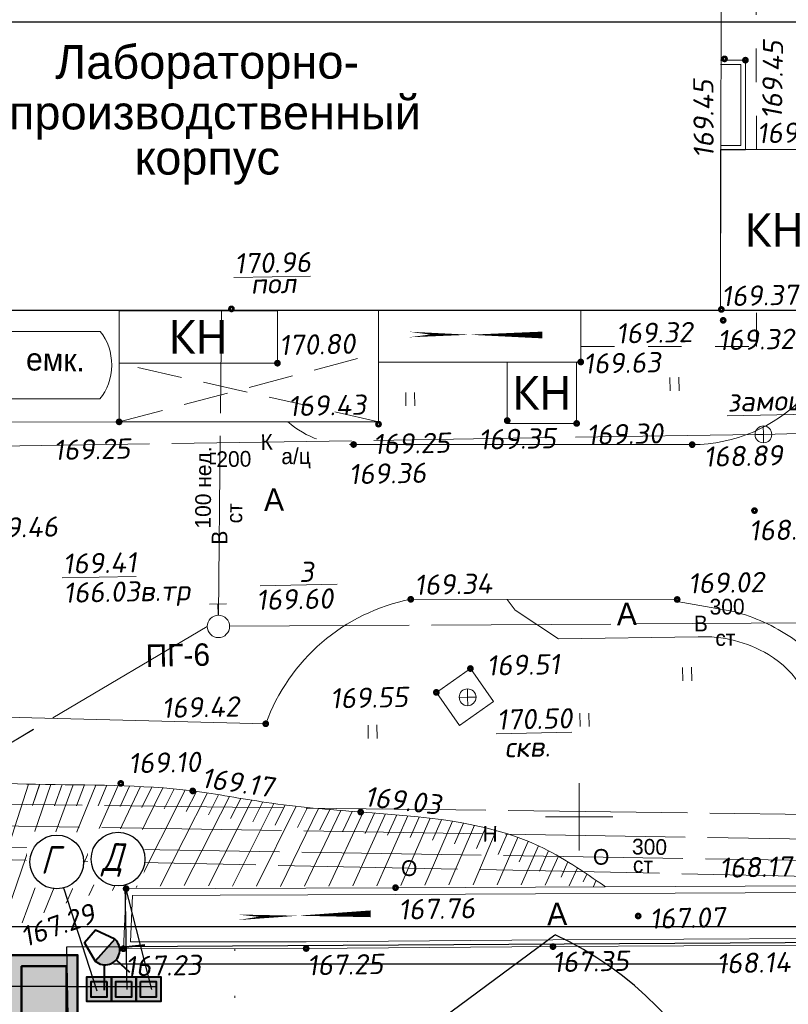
# Model space of a CAD drawing. Header units: millimetres. Extents: x 528565 to 529698, y -48331 to -46821.
# Tile 33 of 53: x 528957 to 528992, y -47315 to -47271. Entities that reach past the tile are written whole.
import ezdxf
from ezdxf.enums import TextEntityAlignment as Align

# ---------------------------------------------------------------- set-up
doc = ezdxf.new("R2010")
doc.units = ezdxf.units.MM
for name, pattern in [('LU023', [3, 2, -1]), ('LU024', [3, 1.5, -1.5]), ('LU1962', [2.1, 0.1, -2]), ('LU197', [9, 8, -1])]:
    doc.linetypes.add(name, pattern=pattern)
doc.layers.get('Defpoints').update_dxf_attribs({"color": 140})
for name, color, linetype, lineweight in [('!ПОС_траншея', 42, 'Continuous', 40), ('02 План', 7, 'Continuous', 25), ('KANALIZACIA', 1, 'LU197', 13), ('MATERIALOPROWOD', 7, 'LU197', 13), ('OTMETKI', 7, 'Continuous', 13), ('setka', 5, 'Continuous', 0), ('TEXT', 7, 'Continuous', 13), ('TOPOGRAFIA', 7, 'Continuous', 13), ('WODOPROWOD', 150, 'LU197', 13), ('ZDANIA', 7, 'Continuous', 15), ('Уличн.ограждение', 172, 'FENCELINE1', 50)]:
    doc.layers.add(name, color=color, linetype=linetype, lineweight=lineweight)
doc.layers.add('03_Здания и строения', color=7, linetype='Continuous')
doc.styles.add('GOST 2.304', font='CS_Gost2304.shx', dxfattribs={"oblique": 15})
doc.styles.add('R-131', font='trebuc.ttf')
doc.styles.add('SIMPLEX', font='arial.ttf')
doc.styles.add('SIMPLEX_K', font='txt')
doc.styles.get("Standard").update_dxf_attribs({"font": 'arial.ttf'})
doc.styles.add('Standard_k', font='simplex.shx', dxfattribs={"oblique": 10})
doc.linetypes.add('FENCELINE1', pattern='A,6.35,-2.54,[133,ltypeshp.shx,S=2.54,R=0,X=-2.54,Y=0],-2.54,25.4', length=36.83)
doc.linetypes.add('g5_474_2b', pattern='A,1,-0.25,[33,GUGK_2005.shx,S=1,R=0,X=0,Y=0],-0.25,1', length=2.5)
doc.linetypes.add('LUTT008aa', pattern='A,2,[133,ltypeshp.shx,S=0.5,R=0,X=-1,Y=0],0,[130,ltypeshp.shx,S=0.5,R=0,X=-0.5,Y=0.5],-0.001,["*",Standard,S=1,R=0,X=-0.831,Y=-0.5],2', length=4.001)
doc.linetypes.add('MyLine', pattern='A,5,-1,["ЭлС",Standard,S=1,R=0,X=0,Y=-0.5],-4', length=10)
doc.linetypes.add('пути', pattern='A,3.81,[130,ltypeshp.shx,S=6.35,R=0,X=0,Y=0],3.81', length=7.62)
doc.dimstyles.new('ISO-25', dxfattribs={"dimtxt": 2.5, "dimasz": 2.5, "dimexe": 1.25, "dimexo": 0.625, "dimtad": 1, "dimtxsty": 'Standard', "dimcen": 2.5, "dimadec": 0, "dimazin": 0, "dimtfac": 1, "dimtmove": 0, "dimatfit": 3, "dimfxl": 0, "dimarcsym": 0})

# ---------------------------------------------------------------- blocks, each defined once
blk = doc.blocks.new('Pk_blok')
at = {"color": 0, "linetype": 'Continuous', "lineweight": 13, "const_width": 0.25}
blk.add_lwpolyline([(-0.175, 0, 1), (0.175, 0, 1)], format="xyb", close=True, dxfattribs=at)
blk = doc.blocks.new('KK_blok')
at = {"color": 0, "linetype": 'Continuous', "lineweight": 13}
for q in [(-0.75, 0), (0, 0.75), (0, -0.75), (0.75, 0)]:
    blk.add_line((0, 0), q, dxfattribs=at)
blk.add_circle((0, 0), 0.75, dxfattribs=at)
blk = doc.blocks.new('PG_blok')
at = {"color": 0, "linetype": 'Continuous', "lineweight": 13}
for p, q in [((-0.75, 2), (0.75, 2)), ((0, 1), (0, 2))]:
    blk.add_line(p, q, dxfattribs=at)
blk.add_circle((0, 0), 1, dxfattribs=at)
blk = doc.blocks.new('U401t')
at = {"layer": 'TOPOGRAFIA'}
for p, q in [((-0.4, 0), (-0.4, 1.2)), ((0.4, 0), (0.4, 1.2))]:
    blk.add_line(p, q, dxfattribs=at)
blk = doc.blocks.new('U095')
at = {"layer": 'TOPOGRAFIA'}
blk.add_lwpolyline([(1, -2.25), (9, -2.25, 0.444444), (9, 2.25), (1, 2.25, 0.444444)], format="xyb", close=True, dxfattribs=at)
blk = doc.blocks.new('Setka_blok')
at = {"color": 0, "linetype": 'Continuous', "lineweight": 0}
for p, q in [((0, -3), (0, 3)), ((-3, 0), (3, 0))]:
    blk.add_line(p, q, dxfattribs=at)
blk = doc.blocks.new('A$C7B8D562C')
at = {"layer": 'KANALIZACIA'}
for p, q in [((76.962, 65.357), (51.648, 64.775)), ((51.273, 64.769), (7.723, 64.103))]:
    blk.add_line(p, q, dxfattribs=at)
at = {"layer": 'MATERIALOPROWOD'}
for p, q in [((75.262, 47.562), (12.3, 48.356)), ((75.149, 46.379), (11.014, 47.434))]:
    blk.add_line(p, q, dxfattribs=at)
at = {"layer": 'MATERIALOPROWOD', "flags": 128}
for points in [[(75.058, 45.427), (9.997, 46.499), (10.047, 70.253)], [(9.308, 70.204), (9.234, 45.989), (74.982, 44.629)]]:
    blk.add_lwpolyline(points, dxfattribs=at)
at = {"layer": 'TOPOGRAFIA'}
for p, q in [((18.878, 49.185), (16.606, 42.201)), ((19.878, 49.167), (17.614, 42.568)), ((19.378, 49.175), (19.061, 48.226)), ((20.378, 49.161), (20.042, 48.219)), ((20.878, 49.155), (18.597, 42.999)), ((21.878, 49.14), (19.569, 43.452)), ((22.877, 49.117), (20.554, 43.877)), ((21.378, 49.148), (21.016, 48.216)), ((23.877, 49.077), (21.571, 44.219)), ((22.378, 49.13), (21.987, 48.21)), ((24.874, 49.014), (22.62, 44.44)), ((23.377, 49.1), (22.96, 48.191)), ((25.87, 48.919), (23.685, 44.569)), ((24.376, 49.049), (23.94, 48.149)), ((26.861, 48.788), (24.755, 44.637)), ((25.373, 48.971), (24.927, 48.076)), ((26.366, 48.858), (25.916, 47.966)), ((27.849, 48.631), (25.828, 44.66)), ((28.835, 48.468), (26.901, 44.656)), ((27.355, 48.711), (26.902, 47.82)), ((28.342, 48.549), (27.889, 47.657)), ((29.824, 48.32), (27.974, 44.641)), ((29.329, 48.391), (28.878, 47.498)), ((30.817, 48.197), (29.046, 44.63)), ((30.32, 48.255), (29.873, 47.361)), ((31.812, 48.095), (30.119, 44.626)), ((31.314, 48.144), (30.872, 47.247)), ((32.808, 48.008), (31.192, 44.628)), ((32.31, 48.05), (31.875, 47.15)), ((33.805, 47.93), (32.265, 44.634)), ((33.306, 47.969), (32.879, 47.064)), ((34.802, 47.853), (33.338, 44.643)), ((34.303, 47.892), (33.884, 46.984)), ((35.798, 47.768), (34.411, 44.655)), ((35.3, 47.812), (34.889, 46.901)), ((36.793, 47.662), (35.483, 44.668)), ((36.296, 47.718), (35.892, 46.803)), ((37.783, 47.526), (36.556, 44.68)), ((37.289, 47.599), (36.89, 46.681)), ((38.276, 47.442), (37.881, 46.524)), ((38.767, 47.347), (37.629, 44.691)), ((39.739, 47.113), (38.702, 44.697)), ((39.255, 47.237), (38.861, 46.318)), ((40.219, 46.971), (39.822, 46.053)), ((40.692, 46.811), (39.775, 44.697)), ((41.159, 46.632), (40.758, 45.716)), ((41.617, 46.432), (40.848, 44.689)), ((42.065, 46.21), (41.658, 45.297)), ((42.504, 45.97), (41.92, 44.673)), ((42.934, 45.716), (42.626, 45.034)), ((43.357, 45.449), (42.993, 44.651)), ((43.775, 45.175), (43.616, 44.828)), ((44.189, 44.895), (44.066, 44.625))]:
    blk.add_line(p, q, dxfattribs=at)
for points, format in [([(55.486, 103.673), (55.486, 103.673), (55.439, 71.319, -0.411977), (48.471, 64.318), (33.376, 64.323)], "xyb"), ([(47.888, 57.399), (35.924, 57.423, 0.262663), (29.459, 51.873), (8.017, 52.417)], "xyb"), ([(43.644, 32.815), (42.623, 32.837), (42.597, 35.74), (48.227, 35.871), (49.792, 35.948, 0.286424), (53.342, 38.412, 0.139024), (53.9, 42.688), (53.918, 51.372, 0.266229), (51.87, 54.964, 0.144105), (48.732, 55.752), (42.505, 55.654), (40.578, 56.945), (40.222, 57.414)], "xyb"), ([(43.651, 32.815), (43.667, 34.366), (44.775, 34.699), (50.103, 34.774, 0.2139), (52.902, 36.077, 0.062848), (54.637, 38.679, 0.067734), (55.011, 42.536), (54.982, 51.853, 0.25009), (52.907, 55.713, 0.081568), (50.332, 56.877), (47.804, 57.327)], "xyb"), ([(34.137, 43.402, 0.3, 0.05, 0), (31.434, 43.331, 0.6, 0, 0), (29.139, 43.27, 0, 0, 0)], "xyseb")]:
    blk.add_lwpolyline(points, format=format, dxfattribs=at)
at = {"layer": 'TOPOGRAFIA', "linetype": 'LU024'}
for points in [[(51.334, 77.473), (51.327, 89.542)], [(43.503, 68.695), (51.338, 68.699), (51.337, 70.299)]]:
    blk.add_lwpolyline(points, dxfattribs=at)
at = {"layer": 'TOPOGRAFIA'}
for points in [[(49.731, 81.456), (50.846, 81.456), (50.848, 77.456), (49.734, 77.456)], [(49.732, 81.256), (50.646, 81.256), (50.648, 77.656), (49.733, 77.656)], [(53.941, 41.998), (42.265, 41.941), (31.26, 41.856), (23.111, 41.847), (23.232, 44.523), (35.246, 44.567), (53.958, 44.657)], [(53.94, 42.298), (42.263, 42.241), (31.259, 42.156), (23.425, 42.147), (23.519, 44.224), (35.247, 44.267), (53.959, 44.357)]]:
    blk.add_lwpolyline(points, dxfattribs=at)
for points in [[(22.92, 65.333), (22.917, 70.284), (34.484, 70.29), (34.486, 65.339)], [(43.503, 68.001), (43.502, 70.295), (34.484, 70.29), (34.485, 67.996)], [(38.584, 54.337), (37.065, 53.273), (38.098, 51.799), (39.617, 52.863)]]:
    blk.add_lwpolyline(points, close=True, dxfattribs=at)
at = {"layer": 'TOPOGRAFIA', "linetype": 'LUTT008aa', "lineweight": 20}
blk.add_lwpolyline([(8.017, 65.326), (22.92, 65.333)], dxfattribs=at)
at = {"layer": 'TOPOGRAFIA', "linetype": 'LU024'}
blk.add_lwpolyline([(33.376, 64.323, -0.195816), (30.442, 65.337, -0.195816)], format="xyb", dxfattribs=at)
at = {"layer": 'TOPOGRAFIA', "linetype": 'LU1962', "lineweight": 20}
blk.add_lwpolyline([(28.087, 41.852), (28.052, 31.164), (28.052, 31.164)], dxfattribs=at)
at = {"layer": 'TOPOGRAFIA'}
blk.add_open_spline([(44.602, 44.612), (43.64, 45.273), (40.433, 47.477), (34.936, 47.824), (29.775, 48.257), (24.993, 49.191), (19.368, 49.097), (13.582, 49.4), (9.844, 49.398), (8.28, 49.454), (8.017, 49.464)], degree=3, knots=[0, 0, 0, 0, 3.466281, 11.562768, 15.805545, 19.114148, 26.122523, 32.599197, 36.519183, 37.311915, 37.311915, 37.311915, 37.311915], dxfattribs=at)
at = {"layer": 'WODOPROWOD'}
for p, q in [((27.352, 56.716), (27.485, 70.286)), ((26.847, 56.214), (8.017, 45.057)), ((27.847, 56.219), (69.868, 56.467))]:
    blk.add_line(p, q, dxfattribs=at)
at = {"layer": 'ZDANIA'}
blk.add_lwpolyline([(8.017, 70.277), (49.737, 70.298), (49.945, 166.427)], dxfattribs=at)
for points in [[(49.737, 70.298), (54.529, 70.301), (54.525, 77.474), (49.734, 77.472)], [(29.979, 67.949), (29.978, 70.288), (22.917, 70.284), (22.918, 67.946)], [(43.321, 65.263), (43.32, 68), (40.222, 67.999), (40.224, 65.261)]]:
    blk.add_lwpolyline(points, close=True, dxfattribs=at)
at = {"layer": 'ZDANIA', "lineweight": 13}
blk.add_lwpolyline([(41.789, 69.205, 0.3, 0.05, 0), (39.084, 69.215, 0.6, 0, 0), (36.789, 69.224, 0, 0, 0)], format="xyseb", dxfattribs=at)
at = {"layer": 'ZDANIA', "linetype": 'LU023', "flags": 128}
for points in [[(22.92, 65.333), (34.485, 68.398)], [(34.486, 65.339), (22.918, 67.946)]]:
    blk.add_lwpolyline(points, dxfattribs=at)
at = {"layer": 'OTMETKI', "linetype": 'Continuous'}
for p, xscale, yscale, zscale, rotation in [((49.914, 81.514), 0.50000486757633, 0.50000486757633, 0.50000486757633, 1.173488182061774), ((50.846, 81.456), 0.50000486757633, 0.50000486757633, 0.50000486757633, 1.173488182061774), ((27.929, 70.369), 0.50000486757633, 0.50000486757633, 0.50000486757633, 1.173488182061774), ((49.773, 70.344), 0.50000486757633, 0.50000486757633, 0.50000486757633, 1.173488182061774), ((49.854, 69.86), 0.5000048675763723, 0.5000048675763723, 0.5000048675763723, 250.9950757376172), ((29.979, 67.949), 0.5000048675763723, 0.5000048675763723, 0.5000048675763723, 250.9950757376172), ((43.503, 68.001), 0.5000048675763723, 0.5000048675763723, 0.5000048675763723, 250.9950757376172), ((22.92, 65.333), 0.5000048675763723, 0.5000048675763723, 0.5000048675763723, 250.9950757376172), ((34.486, 65.231), 0.5000048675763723, 0.5000048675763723, 0.5000048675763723, 250.9950757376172), ((40.224, 65.389), 0.5000048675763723, 0.5000048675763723, 0.5000048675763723, 250.9950757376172), ((43.321, 65.263), 0.5000048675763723, 0.5000048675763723, 0.5000048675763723, 250.9950757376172), ((33.376, 64.323), 0.50000486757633, 0.50000486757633, 0.50000486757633, 1.173488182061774), ((48.471, 64.318), 0.50000486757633, 0.50000486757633, 0.50000486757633, 1.173488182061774), ((51.25, 61.376), 0.5000048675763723, 0.5000048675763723, 0.5000048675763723, 250.9950757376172), ((35.924, 57.423), 0.50000486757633, 0.50000486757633, 0.50000486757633, 1.173488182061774), ((47.802, 57.415), 0.50000486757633, 0.50000486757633, 0.50000486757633, 1.173488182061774), ((38.584, 54.337), 0.50000486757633, 0.50000486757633, 0.50000486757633, 1.173488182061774), ((37.065, 53.273), 0.50000486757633, 0.50000486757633, 0.50000486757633, 1.173488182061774), ((29.459, 51.873), 0.50000486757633, 0.50000486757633, 0.50000486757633, 1.173488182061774), ((22.995, 49.215), 0.50000486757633, 0.50000486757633, 0.50000486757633, 1.173488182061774), ((26.201, 48.88), 0.50000486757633, 0.50000486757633, 0.50000486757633, 1.173488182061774), ((33.691, 47.939), 0.50000486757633, 0.50000486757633, 0.50000486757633, 1.173488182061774), ((23.232, 44.523), 0.50000486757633, 0.50000486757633, 0.50000486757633, 1.173488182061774), ((35.246, 44.567), 0.50000486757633, 0.50000486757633, 0.50000486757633, 1.173488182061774), ((46.064, 43.304), 0.50000486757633, 0.50000486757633, 0.50000486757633, 1.173488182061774), ((23.111, 41.847), 0.50000486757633, 0.50000486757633, 0.50000486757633, 1.173488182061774), ((31.26, 41.856), 0.50000486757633, 0.50000486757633, 0.50000486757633, 1.173488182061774), ((42.265, 41.941), 0.50000486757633, 0.50000486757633, 0.50000486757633, 1.173488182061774)]:
    blk.add_blockref('Pk_blok', p, dxfattribs=dict(at, xscale=xscale, yscale=yscale, zscale=zscale, rotation=rotation))
at = {"layer": 'setka', "lineweight": -2, "xscale": 0.5, "yscale": 0.5, "zscale": 0.5}
blk.add_blockref('Setka_blok', (43.434, 47.728), dxfattribs=at)
at = {"layer": 'TOPOGRAFIA'}
for name, p, xscale, yscale, zscale, rotation in [('U095', (17.369, 67.867), 0.5223094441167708, 0.6666731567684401, 1.00000973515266, 359.8734507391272), ('U401t', (47.688, 66.719), 0.50000486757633, 0.50000486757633, 0.50000486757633, 1.173488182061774), ('U401t', (35.91, 66.045), 0.50000486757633, 0.50000486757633, 0.50000486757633, 1.173488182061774), ('U401t', (48.257, 53.788), 0.50000486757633, 0.50000486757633, 0.50000486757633, 1.173488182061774), ('U401t', (43.679, 51.75), 0.50000486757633, 0.50000486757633, 0.50000486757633, 1.173488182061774), ('U401t', (34.23, 51.22), 0.50000486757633, 0.50000486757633, 0.50000486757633, 1.173488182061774)]:
    blk.add_blockref(name, p, dxfattribs=dict(at, xscale=xscale, yscale=yscale, zscale=zscale, rotation=rotation))
at = {"layer": 'TOPOGRAFIA', "linetype": 'Continuous', "xscale": 0.50000486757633, "yscale": 0.50000486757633, "zscale": 0.50000486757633, "rotation": 1.173488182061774}
for name, p in [('KK_blok', (51.648, 64.774)), ('PG_blok', (27.347, 56.216)), ('KK_blok', (38.458, 53.055))]:
    blk.add_blockref(name, p, dxfattribs=at)
at = {"layer": 'KANALIZACIA', "linetype": 'Continuous', "lineweight": 13, "style": 'SIMPLEX_K'}
blk.add_text('К', height=0.7, rotation=0.876, dxfattribs=at).set_placement((29.498, 64.436), align=Align.MIDDLE)
for s, p in [('а/ц', (30.156, 63.444)), ('200', (27.26, 63.315))]:
    blk.add_text(s, height=0.7, rotation=0.876, dxfattribs=at).set_placement(p)
at = {"layer": 'MATERIALOPROWOD', "linetype": 'Continuous', "lineweight": 13, "style": 'SIMPLEX_K'}
for s, rotation, p in [('Н', 359.0578, (39.465, 46.966)), ('О', 359.0558, (44.413, 45.941)), ('О', 358.815, (35.854, 45.438))]:
    blk.add_text(s, height=0.7, rotation=rotation, dxfattribs=at).set_placement(p, align=Align.MIDDLE)
for s, p in [('300', (45.783, 46.051)), ('ст', (45.824, 45.241))]:
    blk.add_text(s, height=0.7, rotation=359.0558, dxfattribs=at).set_placement(p)
at = {"layer": 'OTMETKI', "style": 'Standard_k', "oblique": 10}
for s, rotation, p in [('169.45', 89.1263, (51.579, 78.838)), ('169.45', 90.3303, (48.537, 77.085)), ('169.50', 1.1735, (51.344, 78.645)), ('%%u170.96', 1.1735, (28.048, 72.844)), ('пол', 1.1735, (28.776, 71.937)), ('169.37', 1.1735, (49.762, 71.384)), ('169.32', 1.1735, (45.069, 69.722)), ('169.32', 1.1735, (49.597, 69.419)), ('170.80', 1.1735, (30.042, 69.202)), ('169.63', 1.1735, (43.606, 68.375)), ('169.43', 1.1735, (30.444, 66.483)), ('%%uзамощен', 1.1735, (50.035, 66.685)), ('169.35', 1.1735, (38.934, 64.991)), ('169.30', 1.1735, (43.747, 65.205)), ('169.25', 1.1735, (19.974, 64.526)), ('169.25', 1.1735, (34.229, 64.79)), ('168.89', 1.1735, (48.973, 64.228)), ('169.36', 1.1735, (33.147, 63.449)), ('169.46', 1.1735, (16.681, 61.047)), ('168.93', 1.1735, (50.993, 60.936)), ('%%u169.41', 1.1735, (20.398, 59.457)), ('3', 1.1735, (30.931, 59.09)), ('169.34', 1.1735, (36.068, 58.511)), ('169.02', 1.1735, (48.279, 58.58)), ('%%o169.60', 1.1735, (29.02, 57.843)), ('169.51', 1.1735, (39.295, 54.919)), ('169.42', 1.1735, (24.805, 53.028)), ('169.55', 1.1735, (32.315, 53.454)), ('%%u170.50', 1.1735, (39.745, 52.504)), ('скв.', 1.1735, (40.099, 51.274)), ('169.10', 1.1735, (23.323, 50.563)), ('169.17', 351.9697, (26.665, 49.929)), ('169.03', 353.4264, (33.927, 49.097)), ('168.17', 1.1735, (49.667, 45.902)), ('167.29', 19.4998, (18.436, 42.753)), ('167.76', 1.1735, (35.361, 44.04)), ('167.07', 1.1735, (46.557, 43.633)), ('167.35', 1.1735, (42.223, 41.695)), ('168.14', 1.1735, (49.542, 41.638)), ('167.23', 1.1735, (23.192, 41.509)), ('167.25', 1.1735, (31.287, 41.553))]:
    blk.add_text(s, height=0.9, rotation=rotation, dxfattribs=at).set_placement(p, align=Align.TOP_LEFT)
at = {"layer": 'TEXT', "style": 'SIMPLEX_K'}
for s, rotation, p in [('емк.', 358.8688, (18.763, 67.627)), ('А', 1.1735, (29.385, 61.357)), ('А', 1.1735, (45.118, 56.267)), ('ПГ-6', 1.1735, (24.112, 54.405)), ('А', 1.1735, (42.01, 42.892))]:
    blk.add_text(s, height=1, rotation=rotation, dxfattribs=at).set_placement(p)
at = {"layer": 'WODOPROWOD', "linetype": 'Continuous', "lineweight": 13, "style": 'SIMPLEX_K'}
for s, rotation, p in [('100 нед.', 89.4417, (27.004, 60.572)), ('ст', 89.4417, (28.404, 60.805)), ('300', 0.3384, (49.251, 56.741)), ('ст', 0.3384, (49.506, 55.345))]:
    blk.add_text(s, height=0.7, rotation=rotation, dxfattribs=at).set_placement(p)
for rotation, p in [(89.4417, (27.397, 60.172)), (0.3384, (48.858, 56.343))]:
    blk.add_text('В', height=0.7, rotation=rotation, dxfattribs=at).set_placement(p, align=Align.MIDDLE)
at = {"layer": 'WODOPROWOD', "linetype": 'Continuous', "lineweight": 13, "style": 'Standard_k', "oblique": 10}
blk.add_text('166.03в.тр', height=0.9, rotation=1.1735, dxfattribs=at).set_placement((20.443, 57.262))
at = {"layer": 'ZDANIA', "lineweight": 13, "style": 'SIMPLEX'}
for s, height, p in [('Лабораторно-', 1.50001, (26.85, 81.379)), ('производственный', 1.50001, (27.194, 79.122)), ('корпус', 1.5, (26.851, 77.107))]:
    blk.add_text(s, height=height, rotation=0.0297, dxfattribs=at).set_placement(p, align=Align.MIDDLE_CENTER)
at = {"layer": 'ZDANIA', "lineweight": 13, "style": 'R-131'}
for p in [(52.131, 73.886), (26.448, 69.117), (41.772, 66.631)]:
    blk.add_text('КН', height=1.5, rotation=0.0297, dxfattribs=at).set_placement(p, align=Align.MIDDLE)
blk = doc.blocks.new('A$C75192E4A')
at = {"lineweight": 50, "ltscale": 500}
h = blk.add_hatch(color=5, dxfattribs=at)
h.dxf.hatch_style = 1
h.paths.add_polyline_path([(0.5, 0.5), (5.5, 0.5), (5.5, 2.5), (0.5, 2.5)])
at = {"layer": '03_Здания и строения'}
h = blk.add_hatch(color=9, dxfattribs=at)
h.dxf.hatch_style = 1
h.paths.add_polyline_path([(0, 0), (6, 0), (6, 3), (0, 3)])
h.paths.add_polyline_path([(0.5, 2.5), (5.5, 2.5), (5.5, 0.5), (0.5, 0.5)], flags=16)
at = {"color": 0, "lineweight": 50, "ltscale": 500, "elevation": 0.001}
blk.add_lwpolyline([(0, 0), (6, 0), (6, 3), (0, 3), (0, 0)], dxfattribs=at)
blk.add_lwpolyline([(0.5, 0.5), (5.5, 0.5), (5.5, 2.5), (0.5, 2.5)], close=True, dxfattribs=at)
at = {"color": 0, "lineweight": 30, "style": 'GOST 2.304', "oblique": 15}
blk.add_attdef('ОБОЗНАЧЕНИЕ', text='', height=1.25, dxfattribs=at).set_placement((3, 0.861, 0.001), align=Align.CENTER)
blk = doc.blocks.new('дрл-1000')
at = {"lineweight": 30}
h = blk.add_hatch(color=2, dxfattribs=at)
h.dxf.hatch_style = 1
h.paths.add_polyline_path([(-1.875, 4.083), (0.756, 4.083, 1)])
at = {"layer": '!ПОС_траншея', "color": 2, "ltscale": 0.25}
for p, q in [((-1.592, 4.898), (-3.278, 6.408)), ((-0.559, 5.399), (-0.559, 7.021)), ((0.474, 4.898), (2.16, 6.408))]:
    blk.add_line(p, q, dxfattribs=at)
at = {"layer": '!ПОС_траншея', "color": 0, "ltscale": 0.25}
blk.add_line((-1.875, 4.083), (0.756, 4.083), dxfattribs=at)
blk.add_lwpolyline([(-1.875, 4.083), (-1.314, 2.285), (0.196, 2.285), (0.756, 4.083)], dxfattribs=at)
at = {"layer": '!ПОС_траншея', "color": 2, "ltscale": 0.25}
blk.add_lwpolyline([(-1.875, 4.083), (0.756, 4.083)], dxfattribs=at)
at = {"layer": '!ПОС_траншея', "color": 0, "ltscale": 0.25}
blk.add_arc((-0.559, 4.083), 1.316, 0, 180, dxfattribs=at)
blk = doc.blocks.new('_ArchTick')
at = {"color": 0, "linetype": 'ByBlock', "const_width": 0.15}
blk.add_lwpolyline([(-0.5, -0.5), (0.5, 0.5)], dxfattribs=at)
blk = doc.blocks.new('*D129')
at = {"color": 0, "lineweight": -2, "transparency": 16777216}
for p, q in [((528963.735, -47315.257), (528963.735, -47322.756)), ((528979.327, -47322.389), (528979.327, -47320.256)), ((528963.735, -47321.506), (528979.327, -47321.506))]:
    blk.add_line(p, q, dxfattribs=at)
at = {"layer": 'Defpoints', "color": 0, "transparency": 16777216}
for p in [(528963.735, -47314.632, 0.001), (528979.327, -47321.506), (528979.327, -47323.014)]:
    blk.add_point(p, dxfattribs=at)
at = {"color": 0, "lineweight": -2, "transparency": 16777216, "xscale": 1.25, "yscale": 1.25, "zscale": 1.25, "rotation": 180}
blk.add_blockref('_ArchTick', (528963.735, -47321.506), dxfattribs=at)
at = {"color": 0, "lineweight": -2, "transparency": 16777216, "xscale": 1.25, "yscale": 1.25, "zscale": 1.25}
blk.add_blockref('_ArchTick', (528979.327, -47321.506), dxfattribs=at)
at = {"color": 0, "transparency": 16777216, "insert": (528971.531, -47320.095), "char_height": 1.25, "attachment_point": 5, "style": 'GOST 2.304', "bg_fill": 3, "box_fill_scale": 1.1, "bg_fill_color": 256, "bg_fill_true_color": 13158600, "bg_fill_transparency": 0}
blk.add_mtext('15,6 м', dxfattribs=at)

msp = doc.modelspace()

# ---------------------------------------------------------------- hatches: boundary and pattern name
at = {"lineweight": 50, "ltscale": 500}
h = msp.add_hatch(color=5, dxfattribs=at)
h.dxf.hatch_style = 1
h.paths.add_polyline_path([(528961.335, -47314.432), (528961.335, -47313.732), (528960.635, -47313.732), (528960.635, -47314.432)])
h = msp.add_hatch(color=5, dxfattribs=at)
h.dxf.hatch_style = 1
h.paths.add_polyline_path([(528962.435, -47314.432), (528962.435, -47313.732), (528961.735, -47313.732), (528961.735, -47314.432)])
h = msp.add_hatch(color=5, dxfattribs=at)
h.dxf.hatch_style = 1
h.paths.add_polyline_path([(528963.535, -47313.732), (528962.835, -47313.732), (528962.835, -47314.432), (528963.535, -47314.432)])
at = {"layer": '03_Здания и строения'}
h = msp.add_hatch(color=9, dxfattribs=at)
h.dxf.hatch_style = 1
h.paths.add_polyline_path([(528961.535, -47313.532), (528960.435, -47313.532), (528960.435, -47314.632), (528961.535, -47314.632)])
h.paths.add_polyline_path([(528961.335, -47313.732), (528961.335, -47314.432), (528960.635, -47314.432), (528960.635, -47313.732)], flags=16)
h = msp.add_hatch(color=9, dxfattribs=at)
h.dxf.hatch_style = 1
h.paths.add_polyline_path([(528962.635, -47313.532), (528961.535, -47313.532), (528961.535, -47314.632), (528962.635, -47314.632)])
h.paths.add_polyline_path([(528962.435, -47313.732), (528962.435, -47314.432), (528961.735, -47314.432), (528961.735, -47313.732)], flags=16)
h = msp.add_hatch(color=9, dxfattribs=at)
h.dxf.hatch_style = 1
h.paths.add_polyline_path([(528962.635, -47313.532), (528962.635, -47314.632), (528963.735, -47314.632), (528963.735, -47313.532)])
h.paths.add_polyline_path([(528962.835, -47313.732), (528963.535, -47313.732), (528963.535, -47314.432), (528962.835, -47314.432)], flags=16)

# ---------------------------------------------------------------- linework, layer by layer
at = {"layer": '!ПОС_траншея', "color": 3, "linetype": 'пути', "lineweight": 25, "ltscale": 0.08}
msp.add_lwpolyline([(528959.949, -47321.843), (528971.689, -47318.778), (528981.315, -47311.654)], dxfattribs=at)
msp.add_arc((528974.863, -47325.65), 15.412, 343.4612, 65.2495, dxfattribs=at)
at = {"color": 5}
for p, q in [((528962.128, -47309.437, 0.001), (528963.319, -47314.094, 0.001)), ((528962.128, -47309.437, 0.001), (528962.219, -47314.094, 0.001)), ((528959.397, -47309.566, 0.001), (528960.89, -47314.145, 0.001))]:
    msp.add_line(p, q, dxfattribs=at)
at = {"color": 1}
msp.add_lwpolyline([(528993.488, -47283.82), (528947.498, -47283.82), (528947.498, -47270.961), (528993.488, -47270.961)], close=True, dxfattribs=at)
at = {"color": 30, "linetype": 'MyLine', "lineweight": 30, "ltscale": 0.7, "true_color": 0xf26722, "flags": 128}
for points, elevation in [([(528960.181, -47348.777), (528959.878, -47329.215), (528959.548, -47312.192), (528996.505, -47311.963), (528995.991, -47320.128), (528995.98, -47337.015), (528996.506, -47349.08), (528974.349, -47345.198)], -0.04), ([(528959.583, -47313.958), (528948.499, -47313.958)], -0.04), ([(528959.532, -47313.958), (528963.535, -47313.958)], 0)]:
    msp.add_lwpolyline(points, dxfattribs=dict(at, elevation=elevation))
msp.add_lwpolyline([(528989.02, -47312.963), (528961.624, -47312.963)])
at = {"color": 0, "lineweight": 40, "elevation": 0.001, "flags": 128}
for points in [[(528961.535, -47313.532), (528961.535, -47314.632), (528960.435, -47314.632), (528960.435, -47313.532), (528961.535, -47313.532)], [(528962.635, -47313.532), (528962.635, -47314.632), (528961.535, -47314.632), (528961.535, -47313.532), (528962.635, -47313.532)], [(528962.635, -47313.532), (528963.735, -47313.532), (528963.735, -47314.632), (528962.635, -47314.632), (528962.635, -47313.532)]]:
    msp.add_lwpolyline(points, dxfattribs=at)
for points in [[(528961.335, -47313.732), (528961.335, -47314.432), (528960.635, -47314.432), (528960.635, -47313.732)], [(528962.435, -47313.732), (528962.435, -47314.432), (528961.735, -47314.432), (528961.735, -47313.732)], [(528962.835, -47313.732), (528963.535, -47313.732), (528963.535, -47314.432), (528962.835, -47314.432)]]:
    msp.add_lwpolyline(points, close=True, dxfattribs=at)
at = {"layer": 'TOPOGRAFIA'}
for p, q in [((528957.838, -47304.936), (528955.566, -47311.92)), ((528958.837, -47304.953), (528956.574, -47311.553)), ((528959.837, -47304.966), (528957.556, -47311.122)), ((528958.337, -47304.946), (528958.021, -47305.894)), ((528960.837, -47304.98), (528958.529, -47310.669)), ((528959.337, -47304.96), (528959.001, -47305.902)), ((528960.337, -47304.972), (528959.975, -47305.904))]:
    msp.add_line(p, q, dxfattribs=at)
at = {"layer": 'Уличн.ограждение', "color": 172, "linetype": 'g5_474_2b', "lineweight": 30, "true_color": 0x0000c2}
for points in [[(528959.06, -47320.472), (528947.334, -47320.472), (528947.334, -47311.278), (528959.06, -47311.278)], [(528959.06, -47311.278), (528997.056, -47311.278), (528997.056, -47350.002), (528976.143, -47350.002)]]:
    msp.add_lwpolyline(points, dxfattribs=at)

# ---------------------------------------------------------------- block references
at = {"layer": '!ПОС_траншея', "color": 0, "xscale": 0.4999999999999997, "yscale": 0.4999999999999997, "zscale": 0.4999999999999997, "rotation": 228.2428479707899}
msp.add_blockref('дрл-1000', (528959.543, -47311.183, -0.039), dxfattribs=at)
at = {"layer": '02 План'}
msp.add_blockref('A$C7B8D562C', (528938.96, -47354.12), dxfattribs=at)
at = {"layer": '03_Здания и строения', "color": 0, "rotation": 89.99999999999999}
msp.add_blockref('A$C75192E4A', (528960.032, -47318.555, -0.001), dxfattribs=at).add_auto_attribs({'ОБОЗНАЧЕНИЕ': 'А'})

# ---------------------------------------------------------------- texts
at = {"layer": 'OTMETKI', "style": 'Standard_k', "oblique": 10}
msp.add_text('169.46', height=0.9, rotation=1.1735, dxfattribs=at).set_placement((528955.64, -47293.074), align=Align.TOP_LEFT)
at = {"layer": 'TEXT', "style": 'SIMPLEX_K'}
msp.add_text('емк.', height=1, rotation=358.8688, dxfattribs=at).set_placement((528957.723, -47286.493))

# ---------------------------------------------------------------- next in the draw order: texts
at = {"layer": '03_Здания и строения', "color": 5, "insert": (528961.133, -47307.552, 0.001), "char_height": 1.25, "attachment_point": 1, "rotation": 358.861, "style": 'GOST 2.304', "bg_fill": 3, "box_fill_scale": 1.5, "bg_fill_color": 256, "bg_fill_transparency": 0}
msp.add_mtext_dynamic_manual_height_columns('Д', width=1.25, gutter_width=12.5, heights=[0], dxfattribs=at)

# ---------------------------------------------------------------- next in the draw order: dimensions: what is measured, and where the dimension line sits
at = {"color": 5}
dim = msp.add_linear_dim(base=(528979.327, -47321.506), p1=(528963.735, -47314.632, 0.001), p2=(528979.327, -47323.014), text='15,6 м', dimstyle='ISO-25', override={"dimtxt": 1.25, "dimasz": 1.25, "dimtxsty": 'GOST 2.304', "dimblk1": 'ArchTick', "dimblk2": 'ArchTick', "dimsah": 1, "dimtfill": 1}, dxfattribs=at)
dim.commit()
dim.dimension.update_dxf_attribs({"geometry": '*D129', "text_midpoint": (528971.531, -47320.095)})

# ---------------------------------------------------------------- next in the draw order: linework, layer by layer
msp.add_circle((528961.832, -47308.278, 0.001), 1.197, dxfattribs=at)

# ---------------------------------------------------------------- next in the draw order: texts
at = {"layer": '03_Здания и строения', "color": 5, "insert": (528958.401, -47307.68, 0.001), "char_height": 1.25, "attachment_point": 1, "rotation": 358.861, "style": 'GOST 2.304', "bg_fill": 3, "box_fill_scale": 1.5, "bg_fill_color": 256, "bg_fill_transparency": 0}
msp.add_mtext_dynamic_manual_height_columns('Г', width=1.25, gutter_width=12.5, heights=[0], dxfattribs=at)

# ---------------------------------------------------------------- next in the draw order: linework, layer by layer
at = {"color": 5}
msp.add_circle((528959.1, -47308.406, 0.001), 1.197, dxfattribs=at)
at = {"layer": 'WODOPROWOD'}
msp.add_line((528965.807, -47297.907), (528901.16, -47336.208), dxfattribs=at)

doc.saveas('drawing.dxf')
